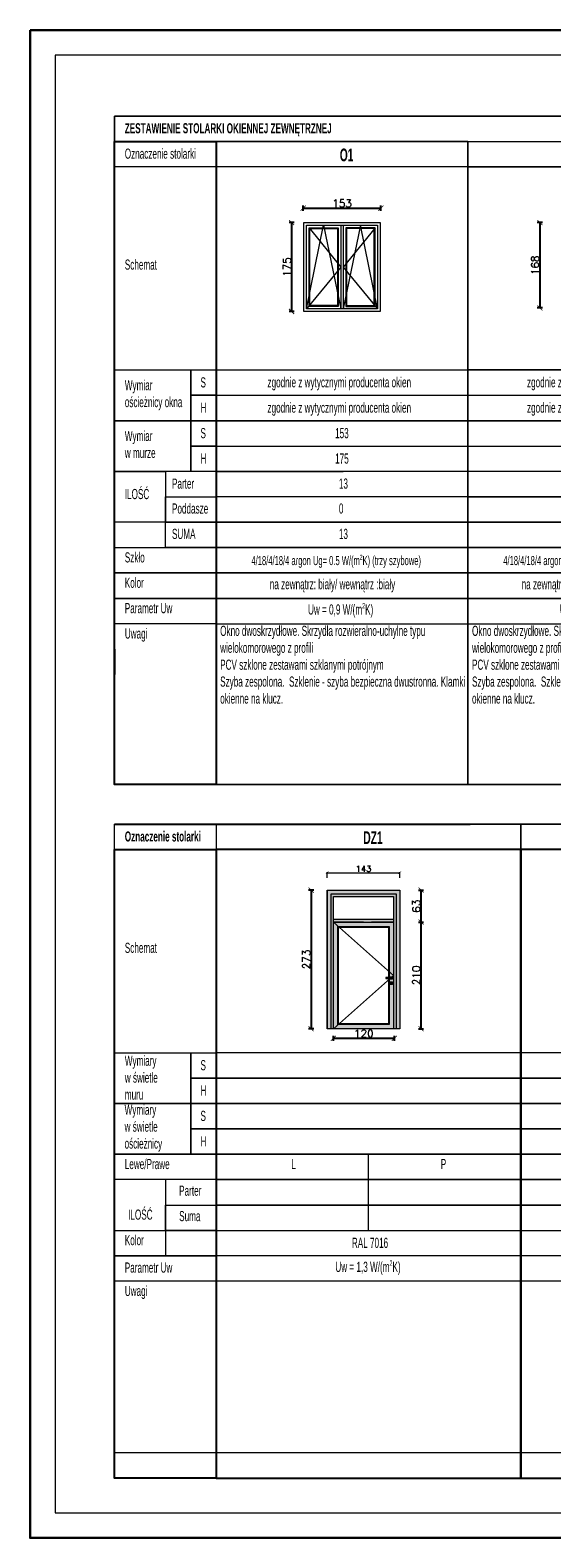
# Model space of a CAD drawing. Header units: millimetres. Extents: x -740 to 33545, y 5178 to 22494.
# Tile 245 of 250: x 15279 to 16306, y 8283 to 11253. Entities that reach past the tile are written whole.
import ezdxf
from ezdxf.lldxf.tags import DXFTag

# ---------------------------------------------------------------- set-up
doc = ezdxf.new("R2010")
doc.units = ezdxf.units.MM
doc.header["$MEASUREMENT"] = 0
doc.layers.get('Defpoints').update_dxf_attribs({"color": 252})
doc.layers.add('a3', color=252, linetype='Continuous', lineweight=30, plot=False)
for name, color, linetype, lineweight in [('A_l.przerywana', 252, 'ICAD_ISO03W100', 9), ('l.przekrojowa', 252, 'Continuous', 30), ('l.widokowa', 252, 'Continuous', 15), ('l.wypeĹ‚nien', 252, 'Continuous', 5), ('wymiarowanie', 252, 'Continuous', 9)]:
    doc.layers.add(name, color=color, linetype=linetype, lineweight=lineweight)
doc.layers.add('C-stolarka', color=252, linetype='Continuous')
doc.styles.add('APLUS', font='arial.ttf', dxfattribs={"width": 0.6})
doc.styles.add('styl2', font='simplex.shx')
tags = doc.linetypes.add('ICAD_ISO03W100', pattern=[30, 12, -18]).pattern_tags.tags
tags[6:7] = [DXFTag(74, 4), DXFTag(75, 0), DXFTag(340, '0'), DXFTag(46, 1.0), DXFTag(50, 0.0), DXFTag(44, 0.0), DXFTag(45, 0.0)]
tags[4:5] = [DXFTag(74, 4), DXFTag(75, 0), DXFTag(340, '0'), DXFTag(46, 1.0), DXFTag(50, 0.0), DXFTag(44, 0.0), DXFTag(45, 0.0)]
doc.dimstyles.new('Kopia I_1.100', dxfattribs={"dimtxt": 15, "dimasz": 10, "dimexe": 5, "dimexo": 1, "dimgap": 1.5, "dimtad": 1, "dimdec": 1, "dimrnd": 0.5, "dimtxsty": 'styl2', "dimblk": 'ARCHTICK', "dimcen": 5, "dimadec": 0, "dimazin": 0, "dimtfac": 1, "dimtdec": 1, "dimtmove": 0, "dimatfit": 3, "dimldrblk": 'ARCHTICK', "dimfxl": 0, "dimarcsym": 0})
doc.dimstyles.new('Skala 1-50', dxfattribs={"dimtxt": 12, "dimasz": 5, "dimexe": 1, "dimexo": 1, "dimgap": 1.5, "dimtad": 1, "dimdec": 1, "dimrnd": 0.5, "dimtxsty": 'styl2', "dimblk": 'ARCHTICK', "dimcen": 5, "dimadec": 0, "dimazin": 0, "dimtfac": 1, "dimtdec": 1, "dimtmove": 1, "dimatfit": 3, "dimldrblk": 'ARCHTICK', "dimfxl": 0, "dimlwd": -1, "dimlwe": -1, "dimarcsym": 0})

# ---------------------------------------------------------------- blocks, each defined once
blk = doc.blocks.new('_ArchTick')
at = {"color": 0, "linetype": 'ByBlock', "const_width": 0.15}
blk.add_lwpolyline([(-0.5, -0.5), (0.5, 0.5)], dxfattribs=at)
blk = doc.blocks.new('*D2298')
at = {"layer": 'Defpoints', "color": 0}
for p in [(15969, 10902.4), (15816.1, 10873.9), (15969, 10873.5)]:
    blk.add_point(p, dxfattribs=at)
at = {"layer": 'wymiarowanie', "color": 0, "lineweight": -2}
for p, q in [((15816.1, 10897.4), (15816.1, 10907.4)), ((15816.1, 10902.4), (15969, 10902.4)), ((15969, 10897.4), (15969, 10907.4))]:
    blk.add_line(p, q, dxfattribs=at)
at = {"layer": 'wymiarowanie', "color": 0, "lineweight": -2, "xscale": 10, "yscale": 10, "zscale": 10, "rotation": 180}
blk.add_blockref('_ArchTick', (15816.1, 10902.4), dxfattribs=at)
at = {"layer": 'wymiarowanie', "color": 0, "lineweight": -2, "xscale": 10, "yscale": 10, "zscale": 10}
blk.add_blockref('_ArchTick', (15969, 10902.4), dxfattribs=at)
at = {"layer": 'wymiarowanie', "color": 0, "insert": (15892.6, 10911.8), "char_height": 15, "attachment_point": 5, "style": 'styl2'}
blk.add_mtext('153', dxfattribs=at)
blk = doc.blocks.new('*D2299')
at = {"layer": 'Defpoints', "color": 0}
for p in [(15817.6, 10873.9), (15793.3, 10698.9), (15817.6, 10698.9)]:
    blk.add_point(p, dxfattribs=at)
at = {"layer": 'wymiarowanie', "color": 0, "lineweight": -2}
for p, q in [((15798.3, 10873.9), (15788.3, 10873.9)), ((15793.3, 10873.9), (15793.3, 10698.9)), ((15798.3, 10698.9), (15788.3, 10698.9))]:
    blk.add_line(p, q, dxfattribs=at)
at = {"layer": 'wymiarowanie', "color": 0, "lineweight": -2, "xscale": 10, "yscale": 10, "zscale": 10}
for p, rotation in [((15793.3, 10873.9), 90), ((15793.3, 10698.9), 270)]:
    blk.add_blockref('_ArchTick', p, dxfattribs=dict(at, rotation=rotation))
at = {"layer": 'wymiarowanie', "color": 0, "insert": (15784.2, 10786.4), "char_height": 15, "attachment_point": 5, "rotation": 90, "style": 'styl2'}
blk.add_mtext('175', dxfattribs=at)
blk = doc.blocks.new('*D2301')
at = {"layer": 'Defpoints', "color": 0}
for p in [(16315.4, 10873.9), (16282.1, 10705.9), (16315.4, 10705.9)]:
    blk.add_point(p, dxfattribs=at)
at = {"layer": 'wymiarowanie', "color": 0, "lineweight": -2}
for p, q in [((16287.1, 10873.9), (16277.1, 10873.9)), ((16282.1, 10873.9), (16282.1, 10705.9)), ((16287.1, 10705.9), (16277.1, 10705.9))]:
    blk.add_line(p, q, dxfattribs=at)
at = {"layer": 'wymiarowanie', "color": 0, "lineweight": -2, "xscale": 10, "yscale": 10, "zscale": 10}
for p, rotation in [((16282.1, 10873.9), 90), ((16282.1, 10705.9), 270)]:
    blk.add_blockref('_ArchTick', p, dxfattribs=dict(at, rotation=rotation))
at = {"layer": 'wymiarowanie', "color": 0, "insert": (16272.8, 10789.9), "char_height": 15, "attachment_point": 5, "rotation": 90, "style": 'styl2'}
blk.add_mtext('168', dxfattribs=at)
blk = doc.blocks.new('*D2324')
at = {"layer": 'Defpoints', "color": 0}
for p in [(16006.4, 9593.3), (15863.4, 9558.9), (16006.4, 9558.9)]:
    blk.add_point(p, dxfattribs=at)
at = {"layer": 'wymiarowanie', "color": 0}
for p, q in [((15863.4, 9583.3), (15863.4, 9594.3)), ((15863.4, 9593.3), (16006.4, 9593.3)), ((16006.4, 9583.3), (16006.4, 9594.3))]:
    blk.add_line(p, q, dxfattribs=at)
at = {"layer": 'wymiarowanie', "color": 0, "xscale": 5, "yscale": 5, "zscale": 5, "rotation": 180}
blk.add_blockref('_ArchTick', (15863.4, 9593.3), dxfattribs=at)
at = {"layer": 'wymiarowanie', "color": 0, "xscale": 5, "yscale": 5, "zscale": 5}
blk.add_blockref('_ArchTick', (16006.4, 9593.3), dxfattribs=at)
at = {"layer": 'wymiarowanie', "color": 0, "insert": (15934.9, 9601.1), "char_height": 12, "attachment_point": 5, "style": 'styl2'}
blk.add_mtext('143', dxfattribs=at)
blk = doc.blocks.new('*D2325')
at = {"layer": 'Defpoints', "color": 0}
for p in [(15877.3, 9558.9), (15831.8, 9285.9), (15877.3, 9285.9)]:
    blk.add_point(p, dxfattribs=at)
at = {"layer": 'wymiarowanie', "color": 0, "lineweight": -2}
for p, q in [((15836.8, 9558.9), (15826.8, 9558.9)), ((15831.8, 9558.9), (15831.8, 9285.9)), ((15836.8, 9285.9), (15826.8, 9285.9))]:
    blk.add_line(p, q, dxfattribs=at)
at = {"layer": 'wymiarowanie', "color": 0, "lineweight": -2, "xscale": 10, "yscale": 10, "zscale": 10}
for p, rotation in [((15831.8, 9558.9), 90), ((15831.8, 9285.9), 270)]:
    blk.add_blockref('_ArchTick', p, dxfattribs=dict(at, rotation=rotation))
at = {"layer": 'wymiarowanie', "color": 0, "insert": (15822.4, 9422.4), "char_height": 15, "attachment_point": 5, "rotation": 90, "style": 'styl2'}
blk.add_mtext('273', dxfattribs=at)
blk = doc.blocks.new('*D2326')
at = {"layer": 'Defpoints', "color": 0}
for p in [(15980, 9495.9), (16048.2, 9495.9), (15980, 9285.9)]:
    blk.add_point(p, dxfattribs=at)
at = {"layer": 'wymiarowanie', "color": 0, "lineweight": -2}
for p, q in [((16043.2, 9495.9), (16053.2, 9495.9)), ((16048.2, 9285.9), (16048.2, 9495.9)), ((16043.2, 9285.9), (16053.2, 9285.9))]:
    blk.add_line(p, q, dxfattribs=at)
at = {"layer": 'wymiarowanie', "color": 0, "lineweight": -2, "xscale": 10, "yscale": 10, "zscale": 10}
for p, rotation in [((16048.2, 9495.9), 90), ((16048.2, 9285.9), 270)]:
    blk.add_blockref('_ArchTick', p, dxfattribs=dict(at, rotation=rotation))
at = {"layer": 'wymiarowanie', "color": 0, "insert": (16038.8, 9390.9), "char_height": 15, "attachment_point": 5, "rotation": 90, "style": 'styl2'}
blk.add_mtext('210', dxfattribs=at)
blk = doc.blocks.new('*D2327')
at = {"layer": 'Defpoints', "color": 0}
for p in [(15992.5, 9558.9), (16048.2, 9558.9), (15980, 9495.9)]:
    blk.add_point(p, dxfattribs=at)
at = {"layer": 'wymiarowanie', "color": 0, "lineweight": -2}
for p, q in [((16043.2, 9558.9), (16053.2, 9558.9)), ((16048.2, 9495.9), (16048.2, 9558.9)), ((16043.2, 9495.9), (16053.2, 9495.9))]:
    blk.add_line(p, q, dxfattribs=at)
at = {"layer": 'wymiarowanie', "color": 0, "lineweight": -2, "xscale": 10, "yscale": 10, "zscale": 10}
for p, rotation in [((16048.2, 9558.9), 90), ((16048.2, 9495.9), 270)]:
    blk.add_blockref('_ArchTick', p, dxfattribs=dict(at, rotation=rotation))
at = {"layer": 'wymiarowanie', "color": 0, "insert": (16038.8, 9527.4), "char_height": 15, "attachment_point": 5, "rotation": 90, "style": 'styl2'}
blk.add_mtext('63', dxfattribs=at)
blk = doc.blocks.new('*D2328')
at = {"layer": 'Defpoints', "color": 0}
for p in [(15875.4, 9285.9), (15995.4, 9285.9), (15995.4, 9267.1)]:
    blk.add_point(p, dxfattribs=at)
at = {"layer": 'wymiarowanie', "color": 0, "lineweight": -2}
for p, q in [((15875.4, 9272.1), (15875.4, 9262.1)), ((15875.4, 9267.1), (15995.4, 9267.1)), ((15995.4, 9272.1), (15995.4, 9262.1))]:
    blk.add_line(p, q, dxfattribs=at)
at = {"layer": 'wymiarowanie', "color": 0, "lineweight": -2, "xscale": 10, "yscale": 10, "zscale": 10, "rotation": 180}
blk.add_blockref('_ArchTick', (15875.4, 9267.1), dxfattribs=at)
at = {"layer": 'wymiarowanie', "color": 0, "lineweight": -2, "xscale": 10, "yscale": 10, "zscale": 10}
blk.add_blockref('_ArchTick', (15995.4, 9267.1), dxfattribs=at)
at = {"layer": 'wymiarowanie', "color": 0, "insert": (15935.4, 9276.5), "char_height": 15, "attachment_point": 5, "style": 'styl2'}
blk.add_mtext('120', dxfattribs=at)

msp = doc.modelspace()

# ---------------------------------------------------------------- hatches: boundary and pattern name
at = {"layer": 'l.wypeĹ‚nien'}
h = msp.add_hatch(color=256, dxfattribs=at)
h.paths.add_polyline_path([(15863.42, 9285.86), (15863.42, 9558.86), (15934.92, 9558.86), (16006.42, 9558.86), (16006.42, 9285.86), (15998.92, 9285.86), (15998.92, 9551.36), (15934.92, 9551.36), (15870.92, 9551.36), (15870.92, 9285.86)])
h.paths.add_polyline_path([(15870.92, 9285.86), (15870.92, 9551.36), (15934.92, 9551.36), (15998.92, 9551.36), (15998.92, 9285.86), (15993.92, 9285.86), (15993.92, 9390.86), (15993.92, 9495.86), (15993.92, 9500.86), (15993.92, 9546.36), (15934.92, 9546.36), (15875.92, 9546.36), (15875.92, 9500.86), (15875.92, 9495.86), (15875.92, 9285.86)])
h.paths.add_polyline_path([(15875.92, 9285.86), (15885.47, 9294.36), (15934.92, 9294.36), (15985.42, 9294.36), (15985.42, 9383.3), (15987, 9384.7), (15987, 9383.36), (15992, 9383.36), (15992, 9388.36), (15991.11, 9388.36), (15993.92, 9390.86), (15993.92, 9285.86), (15934.92, 9285.86)])
h.paths.add_polyline_path([(15987, 9373.36), (15987, 9378.36), (15992, 9378.36), (15992, 9373.36)], flags=16)
h.paths.add_polyline_path([(15988.72, 9376.01), (15988.72, 9374.53, 1), (15990.28, 9374.53), (15990.28, 9376.01, 2.2235987)], flags=0)
h.paths.add_polyline_path([(15875.92, 9495.86), (15934.92, 9495.86), (15993.92, 9495.86), (15993.92, 9390.86), (15985.42, 9398.43), (15985.42, 9487.36), (15934.92, 9487.36), (15885.47, 9487.36)])
h.paths.add_polyline_path([(15875.92, 9285.86), (15875.92, 9495.86), (15885.47, 9487.36), (15884.42, 9487.36), (15884.42, 9294.36), (15885.47, 9294.36)])
h.paths.add_polyline_path([(15875.92, 9500.86), (15934.92, 9500.86), (15993.92, 9500.86), (15993.92, 9495.86), (15934.92, 9495.86), (15875.92, 9495.86)])
h.paths.add_polyline_path([(15985.42, 9398.43), (15993.92, 9390.86), (15991.11, 9388.36), (15987, 9388.36), (15987, 9386.86), (15985.42, 9386.86)])
h.paths.add_polyline_path([(15985.42, 9386.86), (15987, 9386.86), (15989.43, 9386.86), (15987.18, 9384.86), (15987, 9384.86), (15985.42, 9384.86)])
h.paths.add_polyline_path([(15985.42, 9383.3), (15985.42, 9384.86), (15987, 9384.86), (15987, 9384.7)])

# ---------------------------------------------------------------- linework, layer by layer
at = {"layer": 'a3'}
msp.add_lwpolyline([(15278.5, 11253.03), (15278.5, 8283.03), (19478.5, 8283.03), (19478.5, 11253.03), (15278.5, 11253.03)], dxfattribs=at)
at = {"layer": 'A_l.przerywana', "ltscale": 0.5}
for points in [[(15822.59, 10703.93), (15856.34, 10868.93), (15890.09, 10703.93)], [(15827.59, 10863.93), (15890.09, 10786.43), (15822.59, 10703.93)], [(15962.59, 10703.93), (15928.84, 10868.93), (15895.09, 10703.93)], [(15957.59, 10863.93), (15895.09, 10786.43), (15962.59, 10703.93)]]:
    msp.add_lwpolyline(points, dxfattribs=at)
at = {"layer": 'l.przekrojowa', "lineweight": 25}
for p, q in [((15444.65, 10033.7), (15444.65, 9983.7)), ((15644.65, 10033.7), (15644.65, 9983.7))]:
    msp.add_line(p, q, dxfattribs=at)
for points in [[(15444.65, 11033.7), (15644.65, 11033.7), (15644.65, 9767.06), (15444.65, 9767.06)], [(15444.65, 11033.7), (15644.65, 11033.7), (15644.65, 9767.06), (15444.65, 9767.06)], [(15444.65, 9638.69), (15644.65, 9638.69), (15644.65, 8400.84), (15444.65, 8400.84)], [(15644.65, 8400.84), (16244.65, 8400.84), (16244.65, 9638.69), (15644.65, 9638.69)], [(16244.65, 8400.84), (16844.65, 8400.84), (16844.65, 9638.69), (16244.65, 9638.69)]]:
    msp.add_lwpolyline(points, close=True, dxfattribs=at)
at = {"layer": 'l.widokowa'}
for p, q in [((15863.42, 9558.86), (15863.42, 9285.86)), ((15863.42, 9558.86), (15934.92, 9558.86)), ((15934.92, 9558.86), (16006.42, 9558.86)), ((16006.42, 9558.86), (16006.42, 9285.86)), ((15544.65, 8938.69), (15544.65, 8838.69))]:
    msp.add_line(p, q, dxfattribs=at)
for points in [[(18124.09, 9767.06), (15444.65, 9767.06), (15444.65, 11083.7), (18124.09, 11083.7)], [(16636.43, 10583.7), (16140.54, 10583.7), (16140.54, 10983.7), (16636.43, 10983.7)], [(15817.59, 10873.93), (15967.59, 10873.93), (15967.59, 10698.93), (15817.59, 10698.93)]]:
    msp.add_lwpolyline(points, close=True, dxfattribs=at)
for points in [[(15934.92, 9285.86), (15863.42, 9285.86), (15863.42, 9558.86), (15934.92, 9558.86)], [(15870.92, 9285.86), (15870.92, 9551.36), (15934.92, 9551.36)], [(15934.92, 9558.86), (16006.42, 9558.86), (16006.42, 9285.86), (15934.92, 9285.86)], [(15934.92, 9551.36), (15998.92, 9551.36), (15998.92, 9285.86)]]:
    msp.add_lwpolyline(points, dxfattribs=at)
at = {"layer": 'l.wypeĹ‚nien'}
for p, q in [((15890.09, 10868.93), (15890.09, 10703.93)), ((15895.09, 10868.93), (15895.09, 10703.93))]:
    msp.add_line(p, q, dxfattribs=at)
at = {"layer": 'l.wypeĹ‚nien', "ltscale": 0.3}
for p, q in [((15934.92, 9500.86), (15875.92, 9500.86)), ((15934.92, 9495.86), (15875.92, 9495.86)), ((15993.92, 9500.86), (15934.92, 9500.86)), ((15993.92, 9495.86), (15950.85, 9495.86))]:
    msp.add_line(p, q, dxfattribs=at)
at = {"layer": 'l.wypeĹ‚nien'}
for points in [[(15822.59, 10868.93), (15890.09, 10868.93), (15890.09, 10703.93), (15822.59, 10703.93)], [(15827.59, 10863.93), (15885.09, 10863.93), (15885.09, 10708.93), (15827.59, 10708.93)], [(15829.09, 10862.43), (15883.59, 10862.43), (15883.59, 10710.43), (15829.09, 10710.43)], [(15957.59, 10863.93), (15900.09, 10863.93), (15900.09, 10708.93), (15957.59, 10708.93)], [(15956.09, 10862.43), (15901.59, 10862.43), (15901.59, 10710.43), (15956.09, 10710.43)]]:
    msp.add_lwpolyline(points, close=True, dxfattribs=at)
for points in [[(15934.92, 9285.86), (15875.92, 9285.86), (15875.92, 9546.36), (15934.92, 9546.36)], [(15934.92, 9546.36), (15993.92, 9546.36), (15993.92, 9285.86), (15934.92, 9285.86)], [(15934.92, 9285.86), (15875.92, 9285.86), (15875.92, 9495.86), (15934.92, 9495.86)], [(15934.92, 9294.36), (15884.42, 9294.36), (15884.42, 9487.36), (15934.92, 9487.36)], [(15934.92, 9295.86), (15885.92, 9295.86), (15885.92, 9485.86), (15934.92, 9485.86)], [(15934.92, 9495.86), (15993.92, 9495.86), (15993.92, 9285.86), (15934.92, 9285.86)], [(15934.92, 9487.36), (15985.42, 9487.36), (15985.42, 9294.36), (15934.92, 9294.36)], [(15934.92, 9485.86), (15983.92, 9485.86), (15983.92, 9295.86), (15934.92, 9295.86)]]:
    msp.add_lwpolyline(points, dxfattribs=at)
at = {"layer": 'l.wypeĹ‚nien', "linetype": 'ICAD_ISO03W100', "ltscale": 0.5}
msp.add_lwpolyline([(15875.92, 9495.86), (15993.92, 9390.86), (15875.92, 9285.86)], dxfattribs=at)
at = {"layer": 'wymiarowanie', "lineweight": 9}
for p, q in [((15444.65, 10983.7), (15444.65, 11033.7)), ((15444.65, 10983.7), (15444.65, 10583.7)), ((15644.65, 10983.7), (15444.65, 10983.7)), ((15644.65, 10983.7), (15644.65, 10583.7)), ((16140.54, 10983.7), (15644.65, 10983.7)), ((16140.54, 9767.06), (16140.54, 10983.7)), ((16140.54, 10983.7), (16140.54, 9767.06)), ((15444.65, 10583.7), (15644.65, 10583.7)), ((15644.65, 10583.7), (16140.54, 10583.7)), ((16140.54, 10583.7), (16636.43, 10583.7)), ((15644.65, 10533.7), (16140.54, 10533.7)), ((16140.54, 10533.7), (16636.43, 10533.7)), ((15444.65, 10483.7), (15644.65, 10483.7)), ((15644.65, 10483.7), (15894.65, 10483.7)), ((15644.65, 10433.7), (16140.54, 10433.7)), ((16140.54, 10433.7), (16636.43, 10433.7)), ((15644.65, 10383.7), (15894.65, 10383.7)), ((15644.65, 9638.69), (15444.65, 9638.69)), ((15644.65, 9488.69), (15644.65, 9088.69)), ((16244.65, 9488.69), (16244.65, 9088.69)), ((15990.5, 9386.86), (15978.5, 9386.86)), ((15978.5, 9386.86), (15978.5, 9384.86)), ((15990.5, 9385.36), (15990.5, 9386.86)), ((15990.5, 9384.86), (15990.5, 9385.36)), ((15978.5, 9384.86), (15990.5, 9384.86)), ((15988.72, 9374.53), (15988.72, 9376.01)), ((15990.28, 9374.53), (15990.28, 9376.01)), ((15444.65, 9238.69), (15644.65, 9238.69)), ((15444.65, 9138.69), (15644.65, 9138.69)), ((15944.65, 8988.69), (15944.65, 9038.69)), ((15944.65, 8938.69), (15944.65, 8988.69)), ((15944.65, 8888.69), (15944.65, 8938.69))]:
    msp.add_line(p, q, dxfattribs=at)
at = {"layer": 'wymiarowanie', "lineweight": 25}
msp.add_line((15444.65, 9688.69), (16144.65, 9688.69), dxfattribs=at)
at = {"layer": 'wymiarowanie'}
msp.add_line((15544.65, 8988.69), (15544.65, 8938.69), dxfattribs=at)
for points in [[(15327.61, 11203.92), (15327.61, 8332.13), (19429.4, 8332.13), (19429.4, 11203.92)], [(15644.65, 11033.7), (16140.54, 11033.7), (16140.54, 10983.7), (15644.65, 10983.7)], [(16140.54, 11033.7), (16636.43, 11033.7), (16636.43, 10983.7), (16140.54, 10983.7)], [(15822.59, 10868.93), (15962.59, 10868.93), (15962.59, 10703.93), (15822.59, 10703.93)], [(17444.65, 8400.84), (15444.65, 8400.84), (15444.65, 9688.69), (17444.65, 9688.69)]]:
    msp.add_lwpolyline(points, close=True, dxfattribs=at)
for points in [[(16140.54, 11033.7), (15444.65, 11033.7), (15444.65, 11083.7), (16140.54, 11083.7)], [(18124.09, 11083.7), (15444.65, 11083.7), (15444.65, 9767.06), (18124.09, 9767.06)]]:
    msp.add_lwpolyline(points, dxfattribs=at)
at = {"layer": 'wymiarowanie', "lineweight": 9}
for points in [[(15644.65, 10983.7), (15444.65, 10983.7), (15444.65, 11033.7), (15644.65, 11033.7)], [(15594.65, 10483.7), (15444.65, 10483.7), (15444.65, 10583.7), (15594.65, 10583.7)], [(15644.65, 10533.7), (15594.65, 10533.7), (15594.65, 10583.7), (15644.65, 10583.7)], [(16140.54, 10483.7), (15644.65, 10483.7), (15644.65, 10583.7), (16140.54, 10583.7)], [(16636.43, 10483.7), (16140.54, 10483.7), (16140.54, 10583.7), (16636.43, 10583.7)], [(15594.65, 10533.7), (15644.65, 10533.7), (15644.65, 10483.7), (15594.65, 10483.7)], [(15594.65, 10383.7), (15444.65, 10383.7), (15444.65, 10483.7), (15594.65, 10483.7)], [(15644.65, 10433.7), (15594.65, 10433.7), (15594.65, 10483.7), (15644.65, 10483.7)], [(16140.54, 10383.7), (15644.65, 10383.7), (15644.65, 10483.7), (16140.54, 10483.7)], [(16636.43, 10383.7), (16140.54, 10383.7), (16140.54, 10483.7), (16636.43, 10483.7)], [(15594.65, 10433.7), (15644.65, 10433.7), (15644.65, 10383.7), (15594.65, 10383.7)], [(15544.65, 10283.7), (15444.65, 10283.7), (15444.65, 10383.7), (15544.65, 10383.7)], [(16140.54, 10333.7), (16636.43, 10333.7), (16636.43, 10383.7), (16140.54, 10383.7)], [(15644.65, 10283.7), (15544.65, 10283.7), (15544.65, 10333.7), (15644.65, 10333.7)], [(15644.65, 10283.7), (16140.54, 10283.7), (16140.54, 10333.7), (15644.65, 10333.7)], [(15644.65, 10283.7), (16140.54, 10283.7), (16140.54, 10333.7), (15644.65, 10333.7)], [(16140.54, 10283.7), (16636.43, 10283.7), (16636.43, 10333.7), (16140.54, 10333.7)], [(16140.54, 10283.7), (16636.43, 10283.7), (16636.43, 10333.7), (16140.54, 10333.7)], [(15644.65, 10233.7), (15544.65, 10233.7), (15544.65, 10283.7), (15644.65, 10283.7)], [(15644.65, 10233.7), (16140.54, 10233.7), (16140.54, 10283.7), (15644.65, 10283.7)], [(15644.65, 10233.7), (16140.54, 10233.7), (16140.54, 10283.7), (15644.65, 10283.7)], [(16140.54, 10233.7), (16636.43, 10233.7), (16636.43, 10283.7), (16140.54, 10283.7)], [(16140.54, 10233.7), (16636.43, 10233.7), (16636.43, 10283.7), (16140.54, 10283.7)], [(15644.65, 10183.7), (15444.65, 10183.7), (15444.65, 10233.7), (15644.65, 10233.7)], [(15644.65, 10183.7), (16140.54, 10183.7), (16140.54, 10233.7), (15644.65, 10233.7)], [(16140.54, 10183.7), (16636.43, 10183.7), (16636.43, 10233.7), (16140.54, 10233.7)], [(15644.65, 10133.7), (15444.65, 10133.7), (15444.65, 10183.7), (15644.65, 10183.7)], [(15644.65, 10133.7), (16140.54, 10133.7), (16140.54, 10183.7), (15644.65, 10183.7)], [(16140.54, 10133.7), (16636.43, 10133.7), (16636.43, 10183.7), (16140.54, 10183.7)], [(15644.65, 10083.7), (15444.65, 10083.7), (15444.65, 10133.7), (15644.65, 10133.7)], [(15644.65, 10083.7), (16140.54, 10083.7), (16140.54, 10133.7), (15644.65, 10133.7)], [(16140.54, 10083.7), (16636.43, 10083.7), (16636.43, 10133.7), (16140.54, 10133.7)], [(15644.65, 9638.69), (15444.65, 9638.69), (15444.65, 9688.69), (15644.65, 9688.69)], [(15644.65, 9638.69), (16244.65, 9638.69), (16244.65, 9688.69), (15644.65, 9688.69)], [(16244.65, 9638.69), (16844.65, 9638.69), (16844.65, 9688.69), (16244.65, 9688.69)], [(15594.65, 9138.69), (15444.65, 9138.69), (15444.65, 9238.69), (15594.65, 9238.69)], [(15644.65, 9188.69), (15594.65, 9188.69), (15594.65, 9238.69), (15644.65, 9238.69)], [(15644.65, 9188.69), (16244.65, 9188.69), (16244.65, 9238.69), (15644.65, 9238.69)], [(15644.65, 9188.69), (16244.65, 9188.69), (16244.65, 9238.69), (15644.65, 9238.69)], [(16244.65, 9188.69), (16844.65, 9188.69), (16844.65, 9238.69), (16244.65, 9238.69)], [(16244.65, 9188.69), (16844.65, 9188.69), (16844.65, 9238.69), (16244.65, 9238.69)], [(15594.65, 9188.69), (15644.65, 9188.69), (15644.65, 9138.69), (15594.65, 9138.69)], [(15644.65, 9138.69), (16244.65, 9138.69), (16244.65, 9188.69), (15644.65, 9188.69)], [(15644.65, 9138.69), (16244.65, 9138.69), (16244.65, 9188.69), (15644.65, 9188.69)], [(16244.65, 9138.69), (16844.65, 9138.69), (16844.65, 9188.69), (16244.65, 9188.69)], [(16244.65, 9138.69), (16844.65, 9138.69), (16844.65, 9188.69), (16244.65, 9188.69)], [(15594.65, 9038.69), (15444.65, 9038.69), (15444.65, 9138.69), (15594.65, 9138.69)], [(15644.65, 9088.69), (15594.65, 9088.69), (15594.65, 9138.69), (15644.65, 9138.69)], [(15644.65, 9088.69), (16244.65, 9088.69), (16244.65, 9138.69), (15644.65, 9138.69)], [(15644.65, 9088.69), (16244.65, 9088.69), (16244.65, 9138.69), (15644.65, 9138.69)], [(16244.65, 9088.69), (16844.65, 9088.69), (16844.65, 9138.69), (16244.65, 9138.69)], [(16244.65, 9088.69), (16844.65, 9088.69), (16844.65, 9138.69), (16244.65, 9138.69)], [(15594.65, 9088.69), (15644.65, 9088.69), (15644.65, 9038.69), (15594.65, 9038.69)], [(15644.65, 9038.69), (16244.65, 9038.69), (16244.65, 9088.69), (15644.65, 9088.69)], [(15644.65, 9038.69), (16244.65, 9038.69), (16244.65, 9088.69), (15644.65, 9088.69)], [(16244.65, 9038.69), (16844.65, 9038.69), (16844.65, 9088.69), (16244.65, 9088.69)], [(16244.65, 9038.69), (16844.65, 9038.69), (16844.65, 9088.69), (16244.65, 9088.69)], [(15644.65, 8988.69), (15444.65, 8988.69), (15444.65, 9038.69), (15644.65, 9038.69)], [(15644.65, 8988.69), (16244.65, 8988.69), (16244.65, 9038.69), (15644.65, 9038.69)], [(15644.65, 8988.69), (16244.65, 8988.69), (16244.65, 9038.69), (15644.65, 9038.69)], [(16244.65, 8988.69), (16844.65, 8988.69), (16844.65, 9038.69), (16244.65, 9038.69)], [(16244.65, 8988.69), (16844.65, 8988.69), (16844.65, 9038.69), (16244.65, 9038.69)], [(15644.65, 8938.69), (16244.65, 8938.69), (16244.65, 8988.69), (15644.65, 8988.69)], [(15644.65, 8938.69), (16244.65, 8938.69), (16244.65, 8988.69), (15644.65, 8988.69)], [(16244.65, 8938.69), (16844.65, 8938.69), (16844.65, 8988.69), (16244.65, 8988.69)], [(16244.65, 8938.69), (16844.65, 8938.69), (16844.65, 8988.69), (16244.65, 8988.69)], [(15644.65, 8888.69), (15544.65, 8888.69), (15544.65, 8938.69), (15644.65, 8938.69)], [(15644.65, 8888.69), (15544.65, 8888.69), (15544.65, 8938.69), (15644.65, 8938.69)], [(15644.65, 8888.69), (16244.65, 8888.69), (16244.65, 8938.69), (15644.65, 8938.69)], [(16244.65, 8888.69), (16844.65, 8888.69), (16844.65, 8938.69), (16244.65, 8938.69)], [(15644.65, 8838.69), (15444.65, 8838.69), (15444.65, 8888.69), (15644.65, 8888.69)], [(15644.65, 8838.69), (15444.65, 8838.69), (15444.65, 8450.84), (15644.65, 8450.84)], [(15644.65, 8788.69), (15444.65, 8788.69), (15444.65, 8838.69), (15644.65, 8838.69)], [(15644.65, 8450.84), (16244.65, 8450.84), (16244.65, 8838.69), (15644.65, 8838.69)], [(16244.65, 8450.84), (16844.65, 8450.84), (16844.65, 8838.69), (16244.65, 8838.69)], [(15644.65, 8788.69), (15444.65, 8788.69), (15444.65, 8450.84), (15644.65, 8450.84)], [(15644.65, 8450.84), (16244.65, 8450.84), (16244.65, 8788.69), (15644.65, 8788.69)], [(16244.65, 8450.84), (16844.65, 8450.84), (16844.65, 8788.69), (16244.65, 8788.69)]]:
    msp.add_lwpolyline(points, close=True, dxfattribs=at)
for points in [[(15987, 9388.36), (15992, 9388.36), (15992, 9383.36), (15987, 9383.36), (15987, 9384.86)], [(15987, 9386.86), (15987, 9388.36)], [(15987, 9378.36), (15992, 9378.36), (15992, 9373.36), (15987, 9373.36), (15987, 9378.36)]]:
    msp.add_lwpolyline(points, dxfattribs=at)
for centre, radius, start, end in [((15989.5, 9376.7), 1.04, 318.42894, 221.57106), ((15989.5, 9374.53), 0.781, 180, 0)]:
    msp.add_arc(centre, radius, start, end, dxfattribs=at)

# ---------------------------------------------------------------- texts
at = {"layer": 'C-stolarka', "char_height": 20, "width": 495.8879, "attachment_point": 1, "style": 'APLUS'}
for insert in [(15644.65, 10171.65), (16140.54, 10171.65)]:
    msp.add_mtext('\\pi105.63593;{\\fCentury Gothic|b0|i0|c238|p34;na zewnątrz: biały/ wewnątrz :biały}', dxfattribs=dict(at, insert=insert))
at = {"layer": 'wymiarowanie', "lineweight": 9, "attachment_point": 1, "style": 'APLUS'}
for s, insert, char_height, width in [('{\\fCentury Gothic|b1|i0|c238|p34;ZESTAWIENIE STOLARKI OKIENNEJ ZEWNĘTRZNEJ}', (15464.83, 11069.77), 20, 403.2681), ('{\\fCentury Gothic|b0|i0|c238|p34;Oznaczenie stolarki}', (15464.83, 11019.77), 20, 200), ('{\\fCentury Gothic|b1|i0|c238|p34;O1}', (15888.23, 11019.77), 25, 200), ('{\\fCentury Gothic|b0|i0|c238|p34;Schemat}', (15464.83, 10801.18), 20, 200), ('{\\fCentury Gothic|b0|i0|c238|p34;Wymiar\\Pościeżnicy okna}', (15464.83, 10563.72), 20, 200), ('{\\fCentury Gothic|b0|i0|c238|p34;S}', (15613.89, 10569.21), 20, 200), ('{\\fCentury Gothic|b0|i0|c238|p34;zgodnie z wytycznymi producenta okien}', (15745.8, 10569.45), 20, 384.0966), ('{\\fCentury Gothic|b0|i0|c238|p34;zgodnie z wytycznymi producenta okien}', (16256.82, 10569.45), 20, 384.0966), ('{\\fCentury Gothic|b0|i0|c238|p34;H}', (15613.89, 10519.21), 20, 200), ('{\\fCentury Gothic|b0|i0|c238|p34;zgodnie z wytycznymi producenta okien}', (15745.8, 10519.45), 20, 384.0966), ('{\\fCentury Gothic|b0|i0|c238|p34;zgodnie z wytycznymi producenta okien}', (16256.82, 10519.45), 20, 384.0966), ('{\\fCentury Gothic|b0|i0|c238|p34;Wymiar\\Pw murze}', (15464.83, 10463.72), 20, 200), ('{\\fCentury Gothic|b0|i0|c238|p34;S}', (15613.89, 10469.21), 20, 200), ('{\\fCentury Gothic|b0|i0|c238|p34;153}', (15878.94, 10469.21), 20, 195.4368), ('{\\fCentury Gothic|b0|i0|c238|p34;H}', (15613.89, 10419.21), 20, 200), ('{\\fCentury Gothic|b0|i0|c238|p34;175}', (15878.94, 10419.21), 20, 195.4368), ('{\\fCentury Gothic|b0|i0|c238|p34;Parter}', (15557.76, 10369.78), 20, 200), ('{\\fCentury Gothic|b0|i0|c238|p34;13}', (15886.37, 10369.78), 20, 195.4368), ('{\\fCentury Gothic|b0|i0|c238|p34;ILOŚĆ}', (15464.83, 10349.24), 20, 200), ('{\\fCentury Gothic|b0|i0|c238|p34;Poddasze}', (15557.76, 10320.72), 20, 200), ('{\\fCentury Gothic|b0|i0|c238|p34;0}', (15886.37, 10320.72), 20, 195.4368), ('{\\fCentury Gothic|b0|i0|c238|p34;SUMA}', (15557.76, 10270.72), 20, 200), ('{\\fCentury Gothic|b0|i0|c238|p34;13}', (15886.37, 10270.72), 20, 195.4368), ('{\\fCentury Gothic|b0|i0|c238|p34;Szkło}', (15464.83, 10224.47), 20, 200), ('\\pi69.05866;{\\A1;\\fCentury Gothic|b0|i0|c238|p34;4/18/4/18/4 argon Ug= 0.5 }{\\A1;\\fCentury Gothic|b0|i0|c238|p34;W/(m{\\A1;\\fCentury Gothic|b0|i0|c238|p34;\\H0.52500x;\\S2^ ;}K)}{\\A1;\\fCentury Gothic|b0|i0|c238|p34;\\C7; (trzy szybowe)}', (15645.15, 10219.56, -439.6), 18, 496.0968), ('\\pi69.05866;{\\A1;\\fCentury Gothic|b0|i0|c238|p34;4/18/4/18/4 argon Ug= 0.5 }{\\A1;\\fCentury Gothic|b0|i0|c238|p34;W/(m{\\A1;\\fCentury Gothic|b0|i0|c238|p34;\\H0.52500x;\\S2^ ;}K)}{\\A1;\\fCentury Gothic|b0|i0|c238|p34;\\C7; (trzy szybowe)}', (16141.03, 10219.56, -439.6), 18, 496.0968), ('{\\fCentury Gothic|b0|i0|c238|p34;Kolor}', (15464.83, 10174.47), 20, 200), ('{\\fCentury Gothic|b0|i0|c238|p34;Parametr Uw}', (15464.83, 10124.47), 20, 200), ('\\pi180.92843;{\\A1;\\fCentury Gothic|b0|i0|c238|p34;Uw = 0,9 }{\\A1;\\fCentury Gothic|b0|i0|c238|p34;W/(m{\\A1;\\fCentury Gothic|b0|i0|c238|p34;\\H0.52500x;\\S2^ ;}K)}', (15644.65, 10124.47), 20, 495.8879), ('\\pi180.92843;{\\A1;\\fCentury Gothic|b0|i0|c238|p34;Uw = 0,9 }{\\A1;\\fCentury Gothic|b0|i0|c238|p34;W/(m{\\A1;\\fCentury Gothic|b0|i0|c238|p34;\\H0.52500x;\\S2^ ;}K)}', (16140.54, 10124.47), 20, 495.8879), ('{\\fCentury Gothic|b0|i0|c238|p34;Uwagi}', (15464.83, 10074.47), 20, 200), ('{\\fCentury Gothic|b0|i0|c238|p34;\\H0.8x;Okno dwoskrzydłowe. Skrzydła rozwieralno-uchylne typu wielokomorowego z profili \\PPCV szklone zestawami szklanymi potrójnym\\A1; \\PSzyba zespolona.  Szklenie - szyba bezpieczna dwustronna. \\H1.000017x;Klamki okienne na klucz.}', (15652.63, 10079.76, 0), 25, 495.8879), ('{\\fCentury Gothic|b0|i0|c238|p34;\\H0.8x;Okno dwoskrzydłowe. Skrzydła rozwieralno-uchylne typu wielokomorowego z profili \\PPCV szklone zestawami szklanymi potrójnym\\A1; \\PSzyba zespolona.  Szklenie - szyba bezpieczna dwustronna. \\H1.000017x;Klamki okienne na klucz.}', (16148.52, 10079.76, 0), 25, 495.8879), ('{\\fCentury Gothic|b1|i0|c238|p34;Oznaczenie stolarki}', (15464.83, 9674.76), 20, 200), ('{\\fCentury Gothic|b1|i0|c238|p34;DZ1}', (15934.54, 9674.76), 25, 200), ('{\\fCentury Gothic|b0|i0|c238|p34;Schemat}', (15464.83, 9455.4), 20, 200), ('{\\fCentury Gothic|b0|i0|c238|p34;Wymiary \\Pw świetle \\Pmuru}', (15464.83, 9232.98), 20, 200), ('{\\fCentury Gothic|b0|i0|c238|p34;S}', (15613.89, 9224.2), 20, 200), ('{\\fCentury Gothic|b0|i0|c238|p34;H}', (15613.89, 9174.2), 20, 200), ('{\\fCentury Gothic|b0|i0|c238|p34;Wymiary\\Pw świetle \\Pościeżnicy}', (15464.43, 9136.42), 20, 200), ('{\\fCentury Gothic|b0|i0|c238|p34;S}', (15613.89, 9124.2), 20, 200), ('{\\fCentury Gothic|b0|i0|c238|p34;H}', (15613.89, 9074.2), 20, 200), ('{\\fCentury Gothic|b0|i0|c238|p34;Lewe/Prawe}', (15464.83, 9029.46), 20, 200), ('{\\fCentury Gothic|b0|i0|c238|p34;L}', (15792.78, 9029.46), 20, 200), ('{\\fCentury Gothic|b0|i0|c238|p34;P}', (16087.01, 9029.46), 20, 200), ('{\\fCentury Gothic|b0|i0|c238|p34;Parter}', (15571.88, 8976.89), 20, 200), ('{\\fCentury Gothic|b0|i0|c238|p34;ILOŚĆ}', (15471.4, 8929.79, 0), 20, 200), ('{\\fCentury Gothic|b0|i0|c238|p34;Suma}', (15571.88, 8926.89), 20, 200), ('{\\fCentury Gothic|b0|i0|c238|p34;Kolor}', (15464.83, 8879.46), 20, 200), ('\\pi115.20600;{\\fCentury Gothic|b0|i0|c238|p34;RAL 7016}', (15796.76, 8874.22), 20, 300), ('{\\fCentury Gothic|b0|i0|c238|p34;Parametr Uw}', (15464.83, 8825.44), 20, 200), ('\\pi82.98450;{\\A1;\\fCentury Gothic|b0|i0|c238|p34;Uw = 1,3 }{\\A1;\\fCentury Gothic|b0|i0|c238|p34;W/(m{\\A1;\\fCentury Gothic|b0|i0|c238|p34;\\H0.52500x;\\S2^ ;}K)}', (15796.51, 8829.46), 20, 300), ('{\\fCentury Gothic|b0|i0|c238|p34;Uwagi}', (15464.83, 8779.46), 20, 200)]:
    msp.add_mtext(s, dxfattribs=dict(at, insert=insert, char_height=char_height, width=width))

# ---------------------------------------------------------------- dimensions: what is measured, and where the dimension line sits
at = {"layer": 'wymiarowanie'}
for base, p1, p2, dimstyle, override, picture, middle in [((15969.0437, 10902.4031), (15816.0949, 10873.9273), (15969.0437, 10873.5391), 'Kopia I_1.100', {"dimtmove": 1, "dimfxl": 5}, '*D2298', (15892.5693, 10911.7781)), ((16006.42, 9593.27), (15863.42, 9558.86), (16006.42, 9558.86), 'Skala 1-50', {"dimtmove": 1, "dimfxl": 10}, '*D2324', (15934.92, 9601.07)), ((15995.42, 9267.1), (15875.42, 9285.86), (15995.42, 9285.86), 'Kopia I_1.100', {"dimtmove": 1, "dimfxl": 5}, '*D2328', (15935.42, 9276.47))]:
    dim = msp.add_linear_dim(base=base, p1=p1, p2=p2, dimstyle=dimstyle, override=override, dxfattribs=at)
    dim.commit()
    dim.dimension.update_dxf_attribs({"geometry": picture, "text_midpoint": middle})
for base, p1, p2, picture, middle in [((15793.34, 10698.93), (15817.59, 10873.93), (15817.59, 10698.93), '*D2299', (15784.15, 10786.43)), ((16282.13, 10705.93), (16315.36, 10873.93), (16315.36, 10705.93), '*D2301', (16272.76, 10789.93)), ((15831.81, 9285.86), (15877.35, 9558.86), (15877.35, 9285.86), '*D2325', (15822.43, 9422.36)), ((16048.2, 9558.86), (15979.99, 9495.86), (15992.49, 9558.86), '*D2327', (16038.82, 9527.36)), ((16048.2, 9495.86), (15979.99, 9285.86), (15979.99, 9495.86), '*D2326', (16038.82, 9390.86))]:
    dim = msp.add_linear_dim(base=base, p1=p1, p2=p2, angle=90, dimstyle='Kopia I_1.100', override={"dimtmove": 1, "dimfxl": 5}, dxfattribs=at)
    dim.commit()
    dim.dimension.update_dxf_attribs({"geometry": picture, "text_midpoint": middle})

doc.saveas('drawing.dxf')
